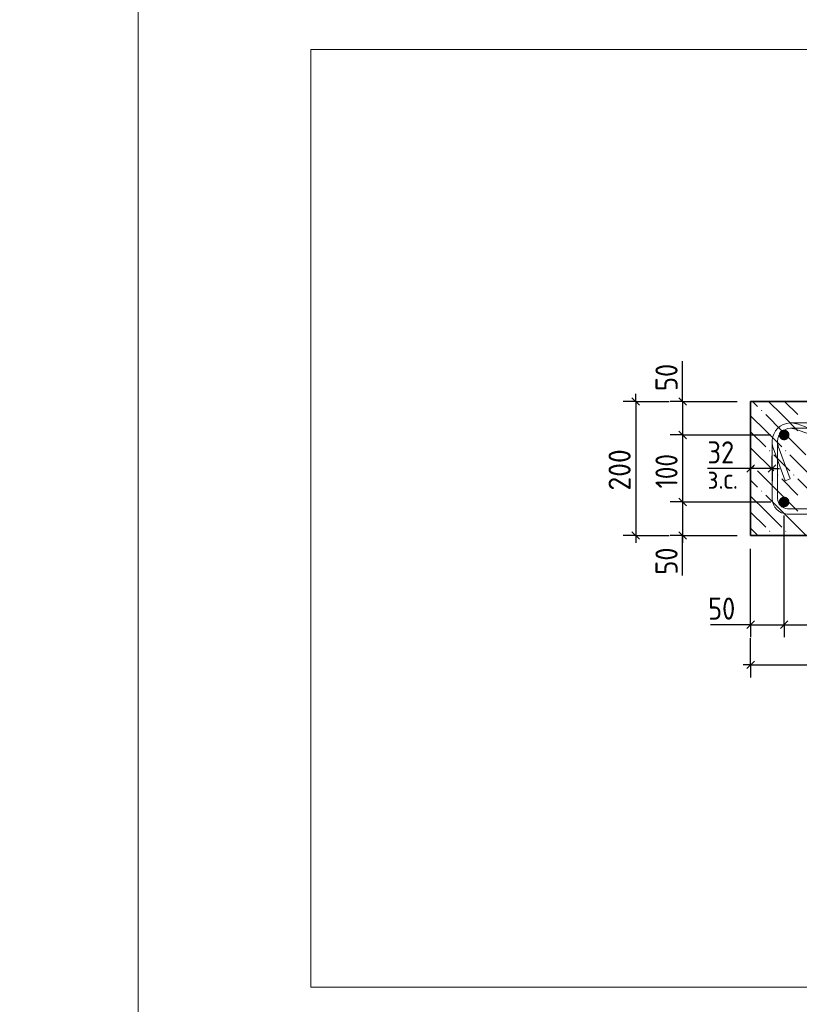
# Model space of a CAD drawing. Header units: millimetres. Extents: x 0 to 42000, y 0 to 29700.
# Tile 13 of 18: x 21821 to 29574, y 7198 to 16995. Entities that reach past the tile are written whole.
import ezdxf

# ---------------------------------------------------------------- set-up
doc = ezdxf.new("R2010")
doc.units = ezdxf.units.MM
for name, color, linetype, lineweight in [('S1 Продольная арматура', 7, 'Continuous', 35), ('Standard', 7, 'Continuous', 25), ('ЖБ Пилон', 7, 'Continuous', 35)]:
    doc.layers.add(name, color=color, linetype=linetype, lineweight=lineweight)
doc.layers.add('Размерная выноска', color=7, linetype='Continuous')
doc.layers.add('Хомут', color=7, linetype='Continuous', lineweight=25, true_color=0x6e3c1e)
doc.styles.add('ISOCPEUR', font='txt')

msp = doc.modelspace()

# ---------------------------------------------------------------- hatches: boundary and pattern name
at = {"layer": 'S1 Продольная арматура', "linetype": 'Continuous', "lineweight": 18, "transparency": 33554687}
for points in [[(29476.9, 12863.1), (29472.9, 12883.5), (29461.3, 12900.8), (29444, 12912.4), (29423.6, 12916.4), (29403.2, 12912.4), (29385.9, 12900.8), (29374.3, 12883.5), (29370.3, 12863.1), (29374.3, 12842.7), (29385.9, 12825.4), (29403.2, 12813.8), (29423.6, 12809.7), (29444, 12813.8), (29461.3, 12825.4), (29472.9, 12842.7)], [(29476.9, 12863.1), (29472.9, 12883.5), (29461.3, 12900.8), (29444, 12912.4), (29423.6, 12916.4), (29403.2, 12912.4), (29385.9, 12900.8), (29374.3, 12883.5), (29370.3, 12863.1), (29374.3, 12842.7), (29385.9, 12825.4), (29403.2, 12813.8), (29423.6, 12809.7), (29444, 12813.8), (29461.3, 12825.4), (29472.9, 12842.7)], [(29476.9, 12196.4), (29472.9, 12216.8), (29461.3, 12234.1), (29444, 12245.7), (29423.6, 12249.7), (29403.2, 12245.7), (29385.9, 12234.1), (29374.3, 12216.8), (29370.3, 12196.4), (29374.3, 12176), (29385.9, 12158.7), (29403.2, 12147.1), (29423.6, 12143.1), (29444, 12147.1), (29461.3, 12158.7), (29472.9, 12176)], [(29476.9, 12196.4), (29472.9, 12216.8), (29461.3, 12234.1), (29444, 12245.7), (29423.6, 12249.7), (29403.2, 12245.7), (29385.9, 12234.1), (29374.3, 12216.8), (29370.3, 12196.4), (29374.3, 12176), (29385.9, 12158.7), (29403.2, 12147.1), (29423.6, 12143.1), (29444, 12147.1), (29461.3, 12158.7), (29472.9, 12176)]]:
    msp.add_hatch(color=7, dxfattribs=at).paths.add_polyline_path(points)
at = {"layer": 'ЖБ Пилон', "linetype": 'Continuous', "lineweight": 18, "transparency": 33554687}
for points in [[(29193.3, 13105.3), (29199.8, 13111.8), (29206.3, 13105.3), (29199.8, 13098.8)], [(29273.3, 12705.3), (29279.8, 12711.8), (29286.3, 12705.3), (29279.8, 12698.8)], [(29433.3, 12705.3), (29439.8, 12711.8), (29446.3, 12705.3), (29439.8, 12698.8)], [(29113.3, 12545.3), (29119.8, 12551.8), (29126.3, 12545.3), (29119.8, 12538.8)], [(29353.3, 12465.3), (29359.8, 12471.8), (29366.3, 12465.3), (29359.8, 12458.8)], [(29513.3, 12465.3), (29519.8, 12471.8), (29526.3, 12465.3), (29519.8, 12458.8)], [(29193.3, 12305.3), (29199.8, 12311.8), (29206.3, 12305.3), (29199.8, 12298.8)], [(29273.3, 11905.3), (29279.8, 11911.8), (29286.3, 11905.3), (29279.8, 11898.8)], [(29433.3, 11905.3), (29439.8, 11911.8), (29446.3, 11905.3), (29439.8, 11898.8)]]:
    msp.add_hatch(color=7, dxfattribs=at).paths.add_polyline_path(points, flags=16)

# ---------------------------------------------------------------- linework, layer by layer
at = {"layer": 'Standard', "color": 7, "linetype": 'Continuous', "lineweight": 25, "transparency": 33554687}
for p, q in [((27909.5, 13233.9), (27984.5, 13158.9)), ((28376.1, 13233.9), (28451.1, 13158.9)), ((28376.1, 12900.6), (28451.1, 12825.6)), ((29127.8, 12567.2), (29052.8, 12492.2)), ((29341.1, 12567.2), (29266.1, 12492.2)), ((28376.1, 12233.9), (28451.1, 12158.9)), ((27909.5, 11900.6), (27984.5, 11825.6)), ((28376.1, 11900.6), (28451.1, 11825.6)), ((29052.8, 10937.8), (29127.8, 11012.8)), ((29386.1, 10937.8), (29461.1, 11012.8)), ((29052.8, 10537.8), (29127.8, 10612.8))]:
    msp.add_line(p, q, dxfattribs=at)
at = {"layer": 'Standard', "color": 7, "linetype": 'Continuous', "lineweight": -3, "transparency": 33554687}
for p, q in [((27947, 13196.4), (27947, 13271.4)), ((28413.6, 13196.4), (28413.6, 13271.4)), ((27947, 13196.4), (27822, 13196.4)), ((27947, 13196.4), (28072, 13196.4)), ((27947, 13196.4), (28280.3, 13196.4)), ((28413.6, 13196.4), (28288.6, 13196.4)), ((28413.6, 13196.4), (28538.6, 13196.4)), ((28413.6, 13196.4), (28956.9, 13196.4)), ((28413.6, 13196.4), (28413.6, 12863.1)), ((28413.6, 12863.1), (28288.6, 12863.1)), ((28413.6, 12863.1), (28538.6, 12863.1)), ((28413.6, 12863.1), (29290.3, 12863.1)), ((28413.6, 12863.1), (28413.6, 12196.4)), ((29090.3, 12529.7), (29090.3, 12654.7)), ((29303.6, 12529.7), (29303.6, 12654.7)), ((29090.3, 12529.7), (29015.3, 12529.7)), ((29090.3, 12529.7), (29090.3, 12404.7)), ((29303.6, 12529.7), (29090.3, 12529.7)), ((29303.6, 12529.7), (29303.6, 12404.7)), ((29303.6, 12529.7), (29378.6, 12529.7)), ((28413.6, 12196.4), (28288.6, 12196.4)), ((28413.6, 12196.4), (28538.6, 12196.4)), ((28413.6, 12196.4), (29290.3, 12196.4)), ((28413.6, 12196.4), (28413.6, 11863.1)), ((27947, 11863.1), (27822, 11863.1)), ((27947, 11863.1), (28072, 11863.1)), ((27947, 11863.1), (28280.3, 11863.1)), ((27947, 11863.1), (27947, 11788.1)), ((28413.6, 11863.1), (28288.6, 11863.1)), ((28413.6, 11863.1), (28538.6, 11863.1)), ((28413.6, 11863.1), (28956.9, 11863.1)), ((28413.6, 11863.1), (28413.6, 11788.1)), ((29090.3, 10975.3), (29090.3, 11100.3)), ((29423.6, 10975.3), (29423.6, 11100.3)), ((29090.3, 10975.3), (29015.3, 10975.3)), ((29090.3, 10975.3), (29090.3, 10850.3)), ((29090.3, 10975.3), (29423.6, 10975.3)), ((29423.6, 10975.3), (29423.6, 10850.3)), ((29423.6, 10975.3), (31090.3, 10975.3)), ((29090.3, 10575.3), (29090.3, 10841.9)), ((29090.3, 10575.3), (29090.3, 10700.3)), ((29090.3, 10575.3), (29015.3, 10575.3)), ((29090.3, 10575.3), (29090.3, 10450.3)), ((29090.3, 10575.3), (37090.3, 10575.3))]:
    msp.add_line(p, q, dxfattribs=at)
at = {"layer": 'Standard', "color": 7, "linetype": 'Continuous', "lineweight": 13, "transparency": 33554687}
for points in [[(23000, 29200), (2000, 29200), (2000, 500), (23000, 500), (23000, 29200)], [(41500, 29200), (23000, 29200), (23000, 6000), (41500, 6000), (41500, 29200)]]:
    msp.add_lwpolyline(points, dxfattribs=at)
at = {"layer": 'Standard', "color": 254, "linetype": 'Continuous', "lineweight": 13, "true_color": 0xc4c4ff, "transparency": 33554687}
msp.add_lwpolyline([(24715.4, 7367.8), (39951.3, 7367.8), (39951.3, 16698.2), (24715.4, 16698.2), (24715.4, 7367.8)], dxfattribs=at)
at = {"layer": 'Standard', "color": 7, "linetype": 'Continuous', "lineweight": -3, "transparency": 33554687}
for points in [[(27947, 13196.4), (27947, 12248.5), (27947, 12248.5), (27947, 11863.1)], [(29423.6, 10975.3), (29423.6, 10992.3), (29423.6, 10992.3), (29423.6, 10992.3), (29423.6, 10992.3), (29423.6, 10992.3), (29423.6, 10992.3), (29423.6, 10992.3), (29423.6, 10992.3), (29423.6, 10992.3), (29423.6, 10992.3), (29423.6, 12063.1)], [(29090.3, 10975.3), (29090.3, 10992.3), (29090.3, 10992.3), (29090.3, 10992.3), (29090.3, 10992.3), (29090.3, 10992.3), (29090.3, 10992.3), (29090.3, 10992.3), (29090.3, 10992.3), (29090.3, 10992.3), (29090.3, 10992.3), (29090.3, 11638.3), (29090.3, 11638.3), (29090.3, 11729.7)]]:
    msp.add_lwpolyline(points, dxfattribs=at)
at = {"layer": 'ЖБ Пилон', "color": 7, "linetype": 'Continuous', "lineweight": 35, "transparency": 33554687}
for p, q in [((29090.3, 13196.4), (29090.3, 11863.1)), ((37090.3, 13196.4), (29090.3, 13196.4)), ((29090.3, 11863.1), (37090.3, 11863.1))]:
    msp.add_line(p, q, dxfattribs=at)
at = {"layer": 'ЖБ Пилон', "color": 9, "linetype": 'Continuous', "lineweight": 18, "true_color": 0xc7c7c7, "transparency": 33554687}
for p, q in [((29108.6, 13196.4), (29159.8, 13145.3)), ((29399.8, 13065.3), (29268.6, 13196.4)), ((29428.6, 13196.4), (29559.8, 13065.3)), ((29239.8, 12905.3), (29090.3, 13054.8)), ((29239.8, 13065.3), (29399.8, 12905.3)), ((29399.8, 13065.3), (29559.8, 12905.3)), ((29090.3, 12894.8), (29239.8, 12745.3)), ((29239.8, 12905.3), (29399.8, 12745.3)), ((29399.8, 12905.3), (29639.8, 12665.3)), ((29090.3, 12734.8), (29319.8, 12505.3)), ((29399.8, 12585.3), (29319.8, 12665.3)), ((29479.8, 12665.3), (29719.8, 12425.3)), ((29479.8, 12505.3), (29399.8, 12585.3)), ((29399.8, 12265.3), (29159.8, 12505.3)), ((29090.3, 12414.8), (29159.8, 12345.3)), ((29399.8, 12425.3), (29559.8, 12265.3)), ((29559.8, 12425.3), (29799.8, 12185.3)), ((29239.8, 12105.3), (29090.3, 12254.8)), ((29239.8, 12265.3), (29399.8, 12105.3)), ((29399.8, 12265.3), (29559.8, 12105.3)), ((29090.3, 12094.8), (29239.8, 11945.3)), ((29239.8, 12105.3), (29399.8, 11945.3)), ((29399.8, 12105.3), (29639.8, 11865.3)), ((29090.3, 11934.8), (29162, 11863.1)), ((29322, 11863.1), (29319.8, 11865.3)), ((29479.8, 11865.3), (29482, 11863.1))]:
    msp.add_line(p, q, dxfattribs=at)
at = {"layer": 'Размерная выноска', "color": 7, "linetype": 'Continuous', "lineweight": -3, "transparency": 33554687}
for p, q in [((28413.6, 13196.4), (28413.6, 13596.4)), ((29090.3, 12529.7), (28660, 12529.7)), ((28413.6, 11463.1), (28413.6, 11863.1)), ((29090.3, 10975.3), (28690.3, 10975.3))]:
    msp.add_line(p, q, dxfattribs=at)
at = {"layer": 'Хомут', "color": 36, "linetype": 'Continuous', "lineweight": 13, "true_color": 0x6e3c1e, "transparency": 33554687}
for points in [[(35056.8, 12929.7), (29485.1, 12929.7), (29461, 12926.4), (29436.6, 12918.3), (29414.3, 12905.8), (29396.1, 12890.6), (29380.9, 12872.4), (29368.3, 12850.1), (29360.3, 12825.6), (29356.9, 12801.5), (29356.9, 12795.3), (29357.1, 12789.7), (29357.5, 12784.1), (29358.1, 12778.7), (29359, 12773.3), (29360, 12767.9), (29361.3, 12762.5), (29362.8, 12757.2), (29364.6, 12751.9), (29483.5, 12425), (29433.4, 12406.8), (29314.2, 12734.4), (29311.8, 12741.6), (29309.7, 12749), (29307.9, 12756.5), (29306.4, 12764), (29305.2, 12771.6), (29304.4, 12779.2), (29303.8, 12786.9), (29303.6, 12794.4), (29303.6, 12805.2), (29308.1, 12837.8), (29319.3, 12871.6), (29336.7, 12902.8), (29358.2, 12928.5), (29383.9, 12949.9), (29415, 12967.4), (29448.9, 12978.6), (29481.5, 12983.1), (35060.5, 12983.1)], [(35060.5, 12076.4), (29453.4, 12076.4), (29426, 12080.2), (29397.5, 12089.6), (29371.3, 12104.3), (29349.6, 12122.4), (29331.5, 12144.1), (29316.8, 12170.3), (29307.4, 12198.9), (29303.6, 12226.2), (29303.6, 12805.2), (29308.1, 12837.8), (29319.3, 12871.6), (29336.7, 12902.8), (29358.2, 12928.5), (29383.9, 12949.9), (29415, 12967.4), (29448.9, 12978.6), (29481.5, 12983.1), (29492.2, 12983.1), (29499.8, 12982.8), (29507.4, 12982.3), (29515.1, 12981.4), (29522.7, 12980.2), (29530.2, 12978.8), (29537.7, 12977), (29545.1, 12974.8), (29552.3, 12972.5), (29879.9, 12853.3)], [(35056.8, 12929.7), (29485.1, 12929.7), (29461, 12926.4), (29436.6, 12918.3), (29414.3, 12905.8), (29396.1, 12890.6), (29380.9, 12872.4), (29368.3, 12850.1), (29360.3, 12825.6), (29356.9, 12801.5), (29356.9, 12795.3), (29357.1, 12789.7), (29357.5, 12784.1), (29358.1, 12778.7), (29359, 12773.3), (29360, 12767.9), (29361.3, 12762.5), (29362.8, 12757.2), (29364.6, 12751.9), (29483.5, 12425), (29433.4, 12406.8), (29314.2, 12734.4), (29311.8, 12741.6), (29309.7, 12749), (29307.9, 12756.5), (29306.4, 12764), (29305.2, 12771.6), (29304.4, 12779.2), (29303.8, 12786.9), (29303.6, 12794.4), (29303.6, 12805.2), (29308.1, 12837.8), (29319.3, 12871.6), (29336.7, 12902.8), (29358.2, 12928.5), (29383.9, 12949.9), (29415, 12967.4), (29448.9, 12978.6), (29481.5, 12983.1), (35060.5, 12983.1)], [(35060.5, 12076.4), (29453.4, 12076.4), (29426, 12080.2), (29397.5, 12089.6), (29371.3, 12104.3), (29349.6, 12122.4), (29331.5, 12144.1), (29316.8, 12170.3), (29307.4, 12198.9), (29303.6, 12226.2), (29303.6, 12805.2), (29308.1, 12837.8), (29319.3, 12871.6), (29336.7, 12902.8), (29358.2, 12928.5), (29383.9, 12949.9), (29415, 12967.4), (29448.9, 12978.6), (29481.5, 12983.1), (29492.2, 12983.1), (29499.8, 12982.8), (29507.4, 12982.3), (29515.1, 12981.4), (29522.7, 12980.2), (29530.2, 12978.8), (29537.7, 12977), (29545.1, 12974.8), (29552.3, 12972.5), (29879.9, 12853.3)], [(29861.6, 12803.1), (29534.8, 12922.1), (29529.5, 12923.8), (29524.1, 12925.4), (29518.8, 12926.7), (29513.4, 12927.7), (29508, 12928.6), (29502.5, 12929.2), (29497, 12929.6), (29491.4, 12929.7), (29485.1, 12929.7), (29461, 12926.4), (29436.6, 12918.3), (29414.3, 12905.8), (29396.1, 12890.6), (29380.9, 12872.4), (29368.3, 12850.1), (29360.3, 12825.6), (29356.9, 12801.5), (29356.9, 12229.9), (29359.6, 12211), (29365.9, 12191.9), (29375.6, 12174.5), (29387.5, 12160.3), (29401.6, 12148.4), (29419.1, 12138.7), (29438.2, 12132.4), (29457.1, 12129.7), (35056.8, 12129.7)], [(29861.6, 12803.1), (29534.8, 12922.1), (29529.5, 12923.8), (29524.1, 12925.4), (29518.8, 12926.7), (29513.4, 12927.7), (29508, 12928.6), (29502.5, 12929.2), (29497, 12929.6), (29491.4, 12929.7), (29485.1, 12929.7), (29461, 12926.4), (29436.6, 12918.3), (29414.3, 12905.8), (29396.1, 12890.6), (29380.9, 12872.4), (29368.3, 12850.1), (29360.3, 12825.6), (29356.9, 12801.5), (29356.9, 12229.9), (29359.6, 12211), (29365.9, 12191.9), (29375.6, 12174.5), (29387.5, 12160.3), (29401.6, 12148.4), (29419.1, 12138.7), (29438.2, 12132.4), (29457.1, 12129.7), (35056.8, 12129.7)]]:
    msp.add_lwpolyline(points, dxfattribs=at)

# ---------------------------------------------------------------- texts
at = {"layer": 'Standard', "color": 7, "linetype": 'Continuous', "lineweight": 25, "transparency": 33554687, "char_height": 220, "attachment_point": 7, "rotation": 90, "style": 'ISOCPEUR'}
for s, insert, width in [('\\W0.87;50', (28363.6, 13300.6), 403.924), ('\\W0.91;200', (27897, 12309.7), 561.981), ('\\W0.83;100', (28363.6, 12331.7), 508.571), ('\\W0.87;50', (28363.6, 11472.9), 403.924)]:
    msp.add_mtext(s, dxfattribs=dict(at, insert=insert, width=width))
at = {"layer": 'Standard', "color": 7, "linetype": 'Continuous', "lineweight": 25, "transparency": 33554687, "char_height": 220, "attachment_point": 7, "style": 'ISOCPEUR'}
for s, insert, width in [('\\W0.87;32', (28661.1, 12579.7), 403.932), ('\\W0.87;50', (28666.8, 11025.3), 403.924)]:
    msp.add_mtext(s, dxfattribs=dict(at, insert=insert, width=width))
at = {"layer": 'Standard', "color": 7, "linetype": 'Continuous', "lineweight": 18, "transparency": 33554687, "insert": (28661.9, 12326.6), "char_height": 200, "width": 459.949, "attachment_point": 7, "style": 'ISOCPEUR'}
msp.add_mtext('\\W0.90;з.с.', dxfattribs=at)

doc.saveas('drawing.dxf')
